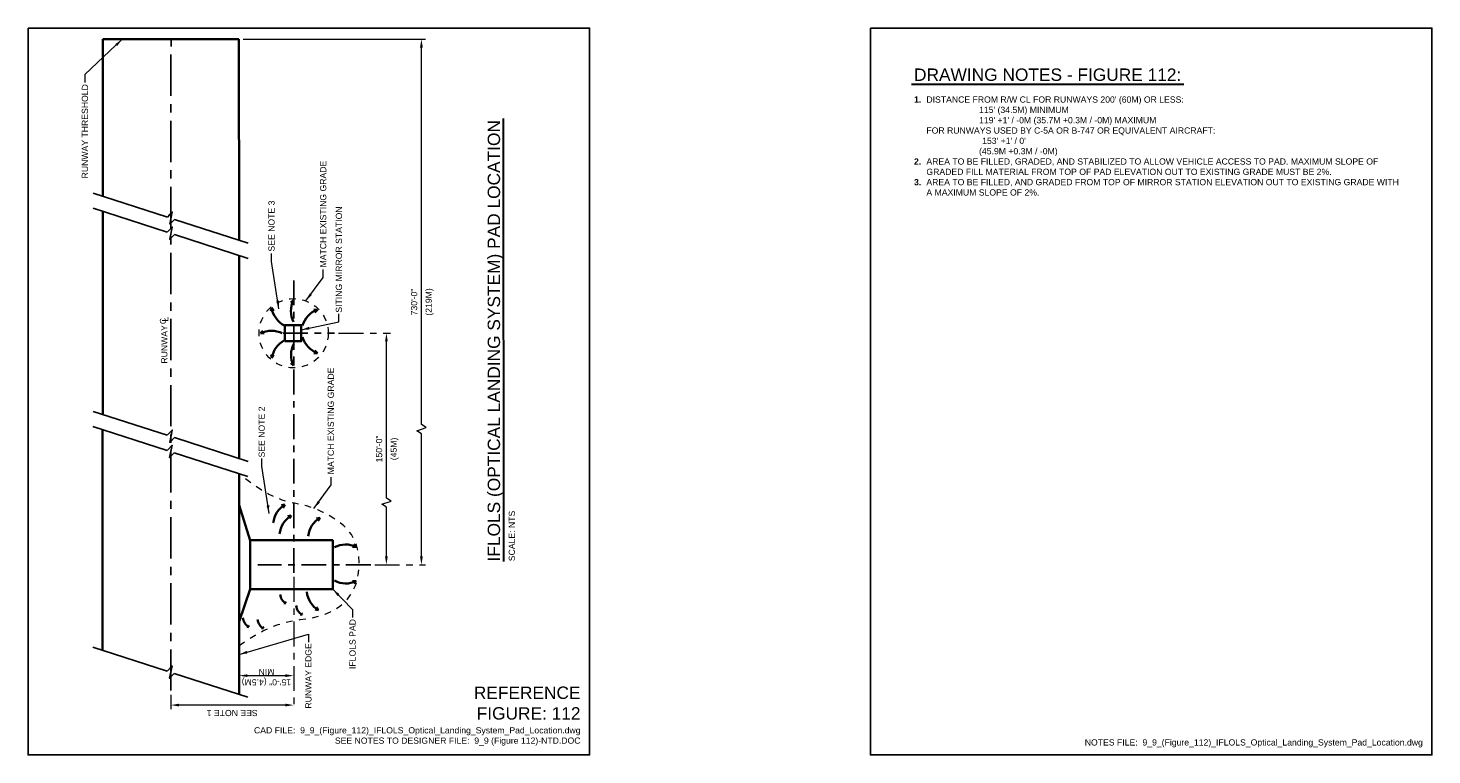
# Model space of a CAD drawing. Header units: inches. Extents: x 0 to 21.3, y 0 to 11.
import ezdxf
from ezdxf.enums import TextEntityAlignment as Align

# ---------------------------------------------------------------- set-up
doc = ezdxf.new("R2010")
doc.units = ezdxf.units.IN
doc.header["$LTSCALE"] = 0.5
doc.header["$MEASUREMENT"] = 0
doc.header["$PDSIZE"] = 2
for name, pattern in [('CENTER', [2, 1.25, -0.25, 0.25, -0.25]), ('CENTER2', [1.125, 0.75, -0.125, 0.125, -0.125]), ('HIDDEN2', [0.1875, 0.125, -0.0625])]:
    doc.linetypes.add(name, pattern=pattern)
doc.layers.get('0').update_dxf_attribs({"linetype": 'CONTINUOUS', "lineweight": 35})
doc.layers.get('DEFPOINTS').update_dxf_attribs({"linetype": 'CONTINUOUS', "lineweight": 35})
for name, color, linetype, lineweight in [('C-PADS-OTLN', 4, 'CONTINUOUS', 35), ('C-RUNW-CNTR', 1, 'CENTER2', 25), ('C-RUNW-EDGE', 252, 'CONTINUOUS', 35), ('C-TOPO-SLOP-FILL', 2, 'CONTINUOUS', 35), ('C-TOPO-SURF-PERI', 3, 'CONTINUOUS', 18), ('G-ANNO-RDME', 5, 'CONTINUOUS', 18)]:
    doc.layers.add(name, color=color, linetype=linetype, lineweight=lineweight)
for name, color, linetype in [('G-ANNO-DIMS', 7, 'CONTINUOUS'), ('G-ANNO-SYMB', 6, 'CONTINUOUS'), ('G-ANNO-TEXT', 7, 'CONTINUOUS'), ('G-ANNO-TEXT @ 1', 7, 'CONTINUOUS'), ('G-ANNO-TTLB', 7, 'CONTINUOUS')]:
    doc.layers.add(name, color=color, linetype=linetype)
doc.styles.add('00-E-TITLE-1_1', font='arial.ttf', dxfattribs={"height": 0.1875})
doc.styles.add('01-E-BLDG-1_1', font='arial.ttf', dxfattribs={"height": 0.09375})
doc.styles.add('ARIAL', font='arial.ttf')
doc.dimstyles.new('01-E-BLDG-1_1', dxfattribs={"dimtxt": 0.09375, "dimasz": 0.125, "dimexe": 0.0625, "dimexo": 0.0625, "dimgap": 0.0625, "dimtad": 1, "dimdec": 4, "dimzin": 3, "dimdsep": 46, "dimlunit": 4, "dimtxsty": '01-E-BLDG-1_1', "dimcen": 0.0625, "dimclrd": 1, "dimclre": 1, "dimclrt": 256, "dimazin": 0, "dimtfac": 1, "dimtdec": 4, "dimtmove": 1, "dimatfit": 3, "dimfxl": 1, "dimfrac": 2, "dimtolj": 1, "dimtzin": 3, "dimlwd": 0, "dimlwe": 0, "dimarcsym": 0})

# ---------------------------------------------------------------- blocks, each defined once
blk = doc.blocks.new('BREAK')
at = {"color": 0, "linetype": 'Continuous', "flags": 128}
blk.add_lwpolyline([(0, 0), (0.046625, 0.097375), (0.069125, -0.090125), (0.112375, 0)], dxfattribs=at)
blk = doc.blocks.new('*D2')
at = {"layer": 'DEFPOINTS', "color": 0, "transparency": 16777216}
for p in [(4.021, 2.756), (2.159, 0.973), (2.159, 0.754)]:
    blk.add_point(p, dxfattribs=at)
at = {"layer": 'G-ANNO-DIMS', "color": 1, "linetype": 'CENTER2', "lineweight": 0, "transparency": 16777216}
blk.add_line((4.021, 2.693), (4.021, 0.692), dxfattribs=at)
at = {"layer": 'G-ANNO-DIMS', "color": 1, "lineweight": 0, "transparency": 16777216}
for p, q in [((2.159, 0.91), (2.159, 0.692)), ((3.896, 0.754), (2.284, 0.754))]:
    blk.add_line(p, q, dxfattribs=at)
at = {"layer": 'G-ANNO-DIMS', "color": 1, "transparency": 16777216}
for points in [[(2.284, 0.775), (2.284, 0.734), (2.159, 0.754)], [(3.896, 0.775), (3.896, 0.734), (4.021, 0.754)]]:
    blk.add_solid(points, dxfattribs=at)
at = {"layer": 'G-ANNO-DIMS', "transparency": 16777216, "insert": (3.09, 0.635), "char_height": 0.09375, "attachment_point": 5, "rotation": 180, "style": '01-E-BLDG-1_1'}
blk.add_mtext('\\A1;SEE NOTE 1', dxfattribs=at)
blk = doc.blocks.new('*D3')
at = {"layer": 'DEFPOINTS', "color": 0, "transparency": 16777216}
for p in [(3.195, 1.2), (4.021, 1.2), (4.021, 1.2)]:
    blk.add_point(p, dxfattribs=at)
at = {"layer": 'G-ANNO-DIMS', "color": 1, "lineweight": 0, "transparency": 16777216}
blk.add_line((3.32, 1.2), (3.896, 1.2), dxfattribs=at)
at = {"layer": 'G-ANNO-DIMS', "color": 1, "transparency": 16777216}
for points in [[(3.32, 1.221), (3.32, 1.179), (3.195, 1.2)], [(3.896, 1.221), (3.896, 1.179), (4.021, 1.2)]]:
    blk.add_solid(points, dxfattribs=at)
at = {"layer": 'G-ANNO-DIMS', "transparency": 16777216, "insert": (3.608, 1.177), "char_height": 0.09375, "attachment_point": 5, "rotation": 180, "style": '01-E-BLDG-1_1'}
blk.add_mtext('\\A1;15\'-0" (4.5M)\\PMIN', dxfattribs=at)
blk = doc.blocks.new('*D4')
at = {"layer": 'DEFPOINTS', "color": 0, "transparency": 16777216}
for p in [(3.193, 10.83), (5.954, 10.83), (5.187, 2.879)]:
    blk.add_point(p, dxfattribs=at)
at = {"layer": 'G-ANNO-DIMS', "color": 1, "lineweight": 0, "transparency": 16777216}
for p, q in [((3.255, 10.83), (6.017, 10.83)), ((5.954, 5), (5.954, 10.705)), ((5.884, 4.906), (6.024, 4.953)), ((5.954, 4.859), (5.884, 4.906)), ((6.024, 4.953), (5.954, 5)), ((5.954, 3.004), (5.954, 4.859))]:
    blk.add_line(p, q, dxfattribs=at)
at = {"layer": 'G-ANNO-DIMS', "color": 1, "linetype": 'CENTER2', "lineweight": 0, "transparency": 16777216}
blk.add_line((5.249, 2.879), (6.017, 2.879), dxfattribs=at)
at = {"layer": 'G-ANNO-DIMS', "color": 1, "transparency": 16777216}
for points in [[(5.933, 10.705), (5.975, 10.705), (5.954, 10.83)], [(5.933, 3.004), (5.975, 3.004), (5.954, 2.879)]]:
    blk.add_solid(points, dxfattribs=at)
at = {"layer": 'G-ANNO-DIMS', "transparency": 16777216, "attachment_point": 5, "rotation": 90, "style": '01-E-BLDG-1_1'}
for s, insert, char_height in [('\\A1;730\'-0"', (5.844, 6.855), 0.09375), ('\\A1;(219M)', (6.078, 6.855), 0.0938)]:
    blk.add_mtext(s, dxfattribs=dict(at, insert=insert, char_height=char_height))
blk = doc.blocks.new('*D5')
at = {"layer": 'DEFPOINTS', "color": 0, "transparency": 16777216}
for p in [(4.639, 6.383), (5.424, 6.383), (5.187, 2.879)]:
    blk.add_point(p, dxfattribs=at)
at = {"layer": 'G-ANNO-DIMS', "color": 1, "linetype": 'CENTER2', "lineweight": 0, "transparency": 16777216}
blk.add_line((4.701, 6.383), (5.487, 6.383), dxfattribs=at)
at = {"layer": 'G-ANNO-DIMS', "color": 1, "lineweight": 0, "transparency": 16777216}
for p, q in [((5.424, 3.888), (5.424, 6.258)), ((5.354, 3.794), (5.494, 3.841)), ((5.494, 3.841), (5.424, 3.888)), ((5.424, 3.747), (5.354, 3.794)), ((5.424, 3.004), (5.424, 3.747))]:
    blk.add_line(p, q, dxfattribs=at)
at = {"layer": 'G-ANNO-DIMS', "color": 1, "transparency": 16777216}
for points in [[(5.403, 6.258), (5.445, 6.258), (5.424, 6.383)], [(5.403, 3.004), (5.445, 3.004), (5.424, 2.879)]]:
    blk.add_solid(points, dxfattribs=at)
at = {"layer": 'G-ANNO-DIMS', "transparency": 16777216, "attachment_point": 5, "rotation": 90, "style": '01-E-BLDG-1_1'}
for s, insert, char_height in [('\\A1;150\'-0"', (5.314, 4.631), 0.09375), ('\\A1;(45M)', (5.548, 4.631), 0.0938)]:
    blk.add_mtext(s, dxfattribs=dict(at, insert=insert, char_height=char_height))
blk = doc.blocks.new('CNTLIN')
at = {"color": 0, "linetype": 'Continuous', "style": 'ARIAL'}
for s, p in [('C', (-0.002, -0.042)), ('L', (0.027, -0.075))]:
    blk.add_text(s, height=0.0938, dxfattribs=at).set_placement(p, align=Align.CENTER)

msp = doc.modelspace()

# ---------------------------------------------------------------- linework, layer by layer
at = {"layer": 'C-PADS-OTLN'}
for p, q in [((3.36387, 3.24675), (3.19425, 3.77932)), ((3.36387, 2.50933), (3.19425, 2.01772))]:
    msp.add_line(p, q, dxfattribs=at)
for points in [[(3.8888, 6.25951), (3.8888, 6.506), (4.13519, 6.506), (4.13519, 6.25951)], [(3.36308, 2.50937), (3.36396, 3.24883), (4.61075, 3.24883), (4.61075, 2.50937)]]:
    msp.add_lwpolyline(points, close=True, dxfattribs=at)
at = {"layer": 'C-RUNW-CNTR', "linetype": 'CENTER'}
msp.add_line((2.15893, 0.97285), (2.16353, 10.92991), dxfattribs=at)
at = {"layer": 'C-RUNW-EDGE'}
for p, q in [((1.13136, 8.45554), (1.13136, 10.83009)), ((1.13136, 10.83009), (3.19273, 10.83009)), ((3.19273, 10.83009), (3.19706, 7.78806)), ((1.12916, 5.15261), (1.12916, 8.22745)), ((3.19713, 7.55841), (3.19496, 4.48509)), ((1.12696, 1.58424), (1.12696, 4.92452)), ((3.19493, 4.25548), (3.19493, 0.91602))]:
    msp.add_line(p, q, dxfattribs=at)
at = {"layer": 'C-TOPO-SLOP-FILL'}
for p, q in [((4.01658, 6.88162), (3.9775, 6.84552)), ((4.01703, 6.82617), (4.01658, 6.88162)), ((3.68781, 6.76546), (3.67675, 6.71343)), ((3.7202, 6.72045), (3.68781, 6.76546)), ((4.37912, 6.73844), (4.32593, 6.73925)), ((4.3412, 6.69797), (4.37912, 6.73844)), ((3.51866, 6.38054), (3.55444, 6.41991)), ((3.57412, 6.38054), (3.51866, 6.38054)), ((3.68974, 6.00806), (3.67868, 6.0601)), ((3.72213, 6.05308), (3.68974, 6.00806)), ((4.38105, 6.07982), (4.32786, 6.07901)), ((4.34313, 6.12029), (4.38105, 6.07982)), ((4.01851, 5.8919), (3.97943, 5.928)), ((4.01896, 5.94736), (4.01851, 5.8919)), ((3.88807, 3.78793), (3.83563, 3.77894)), ((3.85824, 3.74118), (3.88807, 3.78793)), ((3.98467, 3.62329), (3.93223, 3.6143)), ((3.95484, 3.57654), (3.98467, 3.62329)), ((4.41921, 3.5893), (4.36677, 3.58032)), ((4.38938, 3.54255), (4.41921, 3.5893)), ((4.9131, 3.14741), (4.96854, 3.14853)), ((4.96854, 3.14853), (4.93198, 3.18717)), ((4.9131, 2.63162), (4.96854, 2.6305)), ((4.96854, 2.6305), (4.93198, 2.59186)), ((3.90384, 2.29122), (3.87762, 2.29571)), ((3.88893, 2.31459), (3.90384, 2.29122)), ((4.14656, 2.12068), (4.12035, 2.12517)), ((4.13165, 2.14405), (4.14656, 2.12068)), ((4.39673, 2.18973), (4.34429, 2.19871)), ((4.36689, 2.23648), (4.39673, 2.18973)), ((3.34103, 1.93457), (3.31481, 1.93906)), ((3.32611, 1.95794), (3.34103, 1.93457)), ((3.56285, 1.91309), (3.53663, 1.91758)), ((3.54794, 1.93647), (3.56285, 1.91309))]:
    msp.add_line(p, q, dxfattribs=at)
for centre, radius, start, end in [((4.35336, 6.72073), 0.37408, 154.831065, 206.729628), ((4.05568, 6.82856), 0.37408, 190.098941, 241.997503), ((4.51202, 6.38966), 0.37408, 111.224686, 163.123248), ((3.68229, 6.04508), 0.37408, 63.737518, 115.63608), ((4.05761, 5.94496), 0.37408, 118.002497, 169.901059), ((4.35529, 6.0528), 0.37408, 153.270372, 205.168935), ((4.51395, 6.42861), 0.37408, 196.876752, 248.775314), ((4.08284, 3.46953), 0.37408, 121.821084, 173.719646), ((4.17944, 3.30489), 0.37408, 121.821084, 173.719646), ((4.61398, 3.2709), 0.37408, 121.821084, 173.719646), ((4.81171, 2.80983), 0.37408, 65.520943, 117.419505), ((4.81171, 2.9692), 0.37408, 242.580495, 294.479057), ((4.00123, 2.45042), 0.18704, 186.280354, 238.178916), ((4.59149, 2.50813), 0.37408, 186.280354, 238.178916), ((4.24395, 2.27988), 0.18704, 186.280354, 238.178916), ((3.43841, 2.09376), 0.18704, 186.280354, 238.178916), ((3.66023, 2.07229), 0.18704, 186.280354, 238.178916)]:
    msp.add_arc(centre, radius, start, end, dxfattribs=at)
at = {"layer": 'C-TOPO-SURF-PERI', "linetype": 'HIDDEN2', "flags": 128}
msp.add_lwpolyline([(3.19361, 1.65547), (3.31584, 1.73861), (3.43615, 1.812), (3.55454, 1.87561), (3.671, 1.92946), (3.78553, 1.97355), (3.89815, 2.00787), (4.00883, 2.03242), (4.11759, 2.04721), (4.22228, 2.05986), (4.32075, 2.07802), (4.413, 2.10167), (4.49902, 2.13084), (4.57883, 2.1655), (4.65242, 2.20566), (4.71978, 2.25133), (4.78093, 2.3025), (4.83534, 2.35917), (4.88249, 2.42134), (4.92239, 2.48901), (4.95504, 2.56219), (4.98043, 2.64087), (4.99856, 2.72505), (5.00944, 2.81473), (5.01307, 2.90991), (5.00828, 3.00523), (4.99389, 3.09533), (4.96991, 3.1802), (4.93634, 3.25984), (4.89317, 3.33425), (4.84042, 3.40344), (4.77807, 3.4674), (4.70613, 3.52613), (4.62848, 3.57964), (4.54902, 3.62792), (4.46773, 3.67097), (4.38463, 3.7088), (4.2997, 3.7414), (4.21295, 3.76877), (4.12438, 3.79091), (4.03399, 3.80783), (3.94098, 3.8273), (3.84452, 3.85708), (3.74463, 3.89717), (3.6413, 3.94758), (3.53453, 4.00831), (3.42433, 4.07936), (3.31068, 4.16072), (3.19361, 4.25239)], dxfattribs=at)
at = {"layer": 'C-TOPO-SURF-PERI', "linetype": 'HIDDEN2'}
msp.add_circle((4.02065, 6.3815), 0.5239, dxfattribs=at)
at = {"layer": 'G-ANNO-DIMS', "linetype": 'CENTER2'}
for p, q in [((4.02079, 2.75586), (4.02079, 7.26472)), ((3.85919, 6.38275), (4.63887, 6.38275)), ((5.18687, 2.8791), (3.47875, 2.8791))]:
    msp.add_line(p, q, dxfattribs=at)
at = {"layer": 'G-ANNO-SYMB', "color": 252}
for p, q in [((2.10917, 8.13958), (0.98539, 8.50271)), ((2.10697, 7.91069), (0.98319, 8.27381)), ((3.33281, 7.74419), (2.2161, 8.10503)), ((3.33061, 7.51529), (2.2139, 7.87614)), ((2.10697, 4.83665), (0.98319, 5.19978)), ((2.10477, 4.60776), (0.98099, 4.97088)), ((3.33061, 4.44126), (2.2139, 4.8021)), ((3.32841, 4.21236), (2.2117, 4.5732)), ((2.10477, 1.26828), (0.98099, 1.63141)), ((3.32841, 0.87289), (2.2117, 1.23373))]:
    msp.add_line(p, q, dxfattribs=at)
at = {"layer": 'G-ANNO-TEXT', "linetype": 'Continuous', "lineweight": 30}
for p, q in [((13.3713, 10.14903), (17.49557, 10.14903)), ((7.20073, 2.92811), (7.1964, 9.63263))]:
    msp.add_line(p, q, dxfattribs=at)
at = {"layer": 'G-ANNO-TTLB'}
for points in [[(0, 11), (8.5, 11), (8.5, 0), (0, 0)], [(12.75, 11), (21.25, 11), (21.25, 0), (12.75, 0)]]:
    msp.add_lwpolyline(points, close=True, dxfattribs=at)

# ---------------------------------------------------------------- block references
at = {"layer": 'G-ANNO-SYMB', "color": 252, "rotation": 342.0928822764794}
for p in [(2.10917, 8.13958), (2.10697, 7.91069), (2.10697, 4.83665), (2.10477, 4.60776), (2.10477, 1.26828)]:
    msp.add_blockref('BREAK', p, dxfattribs=at)
at = {"layer": 'G-ANNO-TEXT @ 1', "rotation": 90}
msp.add_blockref('CNTLIN', (2.04685, 6.56789), dxfattribs=at)

# ---------------------------------------------------------------- texts
at = {"layer": 'G-ANNO-RDME', "attachment_point": 9, "rotation": 0}
for s, insert, char_height, width, style in [('REFERENCE FIGURE: 112', (8.36242, 0.53247), 0.1875, 1.660137, '00-E-TITLE-1_1'), ('\\pt4.2188;CAD FILE:  9_9_(Figure_112)_IFLOLS_Optical_Landing_System_Pad_Location.dwg\\P\\ptz;SEE NOTES TO DESIGNER FILE:  9_9 (Figure 112)-NTD.DOC', (8.36242, 0.14115), 0.09375, 5.3857488, '01-E-BLDG-1_1')]:
    msp.add_mtext(s, dxfattribs=dict(at, insert=insert, char_height=char_height, width=width, style=style))
at = {"layer": 'G-ANNO-RDME', "insert": (21.11242, 0.11416), "char_height": 0.09375, "width": 7.0264495, "attachment_point": 9, "style": '01-E-BLDG-1_1'}
msp.add_mtext('NOTES FILE:  9_9_(Figure_112)_IFLOLS_Optical_Landing_System_Pad_Location.dwg', dxfattribs=at)
at = {"layer": 'G-ANNO-TEXT', "style": '00-E-TITLE-1_1'}
msp.add_text('DRAWING NOTES - FIGURE 112:', height=0.1875, dxfattribs=at).set_placement((13.41045, 10.1447), align=Align.BOTTOM_LEFT)
at = {"layer": 'G-ANNO-TEXT', "style": '01-E-BLDG-1_1'}
for s, p in [('RUNWAY THRESHOLD', (0.8602, 8.72518)), ('SEE NOTE 3', (3.68435, 7.61825)), ('SITING MIRROR STATION', (4.70489, 6.69347)), ('SEE NOTE 2', (3.5361, 4.50128)), ('IFLOLS PAD', (4.91122, 1.29913)), ('RUNWAY EDGE', (4.24322, 0.70073))]:
    msp.add_text(s, height=0.09375, rotation=90, dxfattribs=at).set_placement(p, align=Align.MIDDLE_LEFT)
at = {"layer": 'G-ANNO-TEXT', "style": '00-E-TITLE-1_1'}
msp.add_text('IFLOLS (OPTICAL LANDING SYSTEM) PAD LOCATION', height=0.1875, rotation=90, dxfattribs=at).set_placement((7.20073, 2.92811), align=Align.BOTTOM_LEFT)
at = {"layer": 'G-ANNO-TEXT', "style": '01-E-BLDG-1_1'}
msp.add_text('SCALE: NTS', height=0.09375, rotation=90, dxfattribs=at).set_placement((7.27539, 2.93138), align=Align.TOP_LEFT)
at = {"layer": 'G-ANNO-TEXT', "insert": (13.41045, 9.96565), "char_height": 0.09375, "width": 7.4237884, "attachment_point": 1, "style": '01-E-BLDG-1_1'}
msp.add_mtext("\\pi-0.1875,l0.1875,t0.1875,0.28125;{\\fArial|b1|i0|c0|p34;1.^I}DISTANCE FROM R/W CL FOR RUNWAYS 200' (60M) OR LESS:\\P\\pi-0.046875,l1.0313;115' (34.5M) MINIMUM\\P119' +1' / -0M (35.7M +0.3M / -0M) MAXIMUM\\P\\pi0,l0.1875;FOR RUNWAYS USED BY C-5A OR B-747 OR EQUIVALENT AIRCRAFT:\\P\\pl1.0313;153' +1' / 0'\\P\\pi-0.046875;(45.9M +0.3M / -0M)\\P\\pi-0.1875,l0.1875;{\\fArial|b1|i0|c0|p34;2.^I}AREA TO BE FILLED, GRADED, AND STABILIZED TO ALLOW VEHICLE ACCESS TO PAD. MAXIMUM SLOPE OF GRADED FILL MATERIAL FROM TOP OF PAD ELEVATION OUT TO EXISTING GRADE MUST BE 2%.\\P{\\fArial|b1|i0|c0|p34;3.^I}AREA TO BE FILLED, AND GRADED FROM TOP OF MIRROR STATION ELEVATION OUT TO EXISTING GRADE WITH A MAXIMUM SLOPE OF 2%.", dxfattribs=at)
at = {"layer": 'G-ANNO-TEXT', "char_height": 0.09375, "attachment_point": 1, "rotation": 90, "style": '01-E-BLDG-1_1'}
for s, insert, width in [('MATCH EXISTING GRADE', (4.41979, 7.37751), 1.9160846), ('RUNWAY ', (2.01487, 5.92176), 0.5826015), ('MATCH EXISTING GRADE', (4.53579, 4.24723), 1.9160846)]:
    msp.add_mtext(s, dxfattribs=dict(at, insert=insert, width=width))

# ---------------------------------------------------------------- dimensions: what is measured, and where the dimension line sits
at = {"layer": 'G-ANNO-DIMS'}
dim = msp.add_linear_dim(base=(5.95401, 10.83009), p1=(5.18687, 2.8791), p2=(3.19273, 10.83009), angle=90, text='730\'-0"\\X(219M)', dimstyle='01-E-BLDG-1_1', dxfattribs=at)
dim.commit()
dim.dimension.update_dxf_attribs({"geometry": '*D4', "text_midpoint": (5.95401, 6.8546)})
dim = msp.add_linear_dim(base=(5.42405, 6.38275), p1=(5.18687, 2.8791), p2=(4.63887, 6.38275), angle=90, text='150\'-0"\\X(45M)', dimstyle='01-E-BLDG-1_1', override={"dimse1": 1}, dxfattribs=at)
dim.commit()
dim.dimension.update_dxf_attribs({"geometry": '*D5', "text_midpoint": (5.42405, 4.63093)})
for base, p1, p2, text, picture, middle in [((2.15893, 0.75444), (4.02079, 2.75586), (2.15893, 0.97285), 'SEE NOTE 1', '*D2', (3.08986, 0.6352)), ((4.02079, 1.20001), (3.19493, 1.20001), (4.02079, 1.20001), '15\'-0" (4.5M)\\XMIN', '*D3', (3.60786, 1.1772))]:
    dim = msp.add_linear_dim(base=base, p1=p1, p2=p2, angle=180, text=text, dimstyle='01-E-BLDG-1_1', override={"dimtmove": 2}, dxfattribs=at)
    dim.commit()
    dim.dimension.update_dxf_attribs({"geometry": picture, "text_midpoint": middle, "dimtype": 160})

# ---------------------------------------------------------------- leaders
at = {"layer": 'G-ANNO-TEXT'}
for points in [[(1.42524, 10.83009), (0.8602, 10.29502), (0.8602, 10.17568)], [(3.79713, 6.7516), (3.6845, 7.46717), (3.6845, 7.58651)], [(4.20582, 6.87158), (4.46636, 7.22639), (4.46636, 7.34573)], [(4.13519, 6.43304), (4.70536, 6.55488), (4.70536, 6.67422)], [(3.64869, 3.65334), (3.53605, 4.36891), (3.53605, 4.48825)], [(4.32624, 3.73121), (4.58678, 4.08602), (4.58678, 4.20537)], [(4.61075, 2.50937), (4.91213, 2.19987), (4.91213, 2.08052)], [(3.19493, 1.52003), (4.24243, 1.82689), (4.24243, 1.70755)]]:
    msp.add_leader(points, dimstyle='01-E-BLDG-1_1', dxfattribs=at)

doc.saveas('drawing.dxf')
